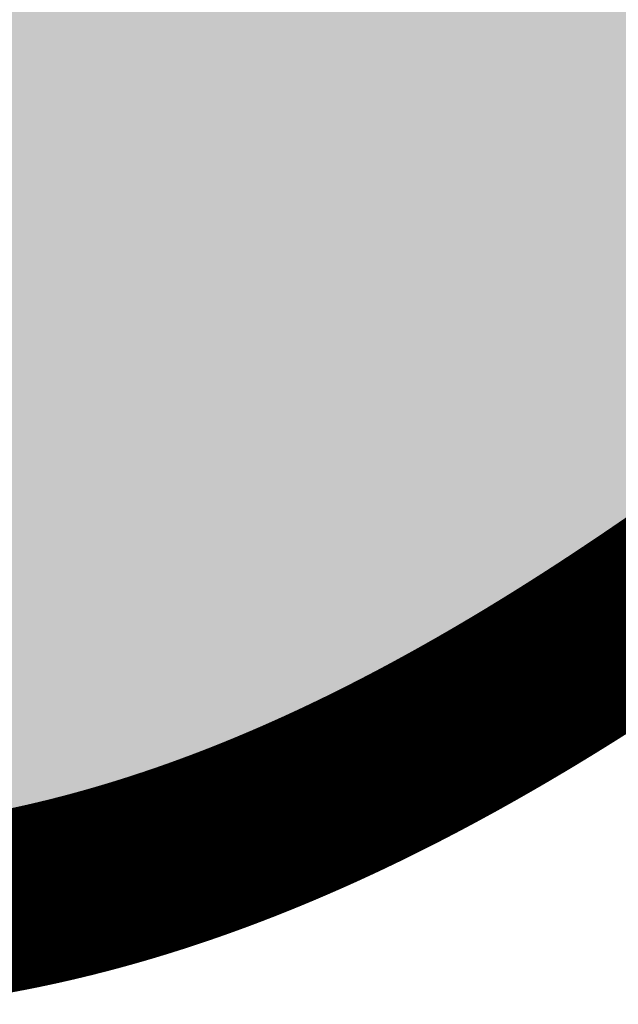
# Model space of a CAD drawing. Header units: feet. Extents: x 1609737 to 1611449, y 574802 to 575794.
# Tile 84 of 256: x 1610341.18 to 1610344.49, y 575077.02 to 575082.46. Entities that reach past the tile are written whole.
import ezdxf

# ---------------------------------------------------------------- set-up
doc = ezdxf.new("R2010")
doc.units = ezdxf.units.FT
doc.header["$MEASUREMENT"] = 0
for name, color, linetype in [('C-GROUTED-BLDR-HTCH', 51, 'Continuous'), ('C-THICKENED EDGE', 3, 'Continuous'), ('C-VOID FILLED RIPRAP', 23, 'Continuous')]:
    doc.layers.add(name, color=color, linetype=linetype)

msp = doc.modelspace()

# ---------------------------------------------------------------- hatches: boundary and pattern name
at = {"layer": 'C-GROUTED-BLDR-HTCH'}
h = msp.add_hatch(color=256, dxfattribs=at)
h.dxf.hatch_style = 1
edge = h.paths.add_edge_path()
edge.add_spline(control_points=[(1610338.3167, 575077.3049), (1610339.2058, 575077.2915), (1610341.5329, 575077.2562), (1610344.6524, 575078.9158), (1610347.6624, 575081.4405), (1610347.21, 575084.6556), (1610349.2776, 575086.9109), (1610347.9412, 575090.0754), (1610349.8933, 575092.3699), (1610350.1032, 575096.1434), (1610355.5532, 575095.4003), (1610355.9934, 575101.2696), (1610355.4723, 575105.8308), (1610358.5277, 575109.9061), (1610357.7687, 575114.2476), (1610360.3161, 575118.2475), (1610357.4874, 575121.9173), (1610357.4488, 575126.6298), (1610353.045, 575127.7319), (1610350.0293, 575131.6147), (1610344.3797, 575129.0674), (1610338.2027, 575130.8538), (1610334.7634, 575126.4186), (1610330.1865, 575124.5956), (1610330.8492, 575119.6839), (1610326.7603, 575115.3368), (1610332.0148, 575111.6728), (1610329.6882, 575107.7176), (1610332.8531, 575104.2811), (1610328.7347, 575100.8874), (1610330.5355, 575097.3779), (1610332.432, 575095.0593), (1610331.0877, 575092.6551), (1610328.8199, 575090.5035), (1610328.3858, 575085.833), (1610332.7256, 575084.3907), (1610329.7082, 575079.4126), (1610335.7189, 575079.1351), (1610337.8163, 575077.6574), (1610338.3167, 575077.3049)], knot_values=[0, 0, 0, 0, 2.629347, 6.881984, 10.487205, 13.296629, 15.704073, 18.754872, 21.957034, 24.143028, 28.660447, 32.77529, 38.589494, 42.850758, 46.726894, 51.251532, 55.088623, 59.38992, 63.598882, 66.989913, 72.808093, 79.211045, 84.252323, 88.386801, 92.089543, 97.425027, 102.4142, 105.567426, 108.88228, 113.508657, 117.034267, 119.491822, 121.72739, 124.218689, 129.345747, 131.896206, 134.923903, 141.002074, 142.906083, 142.906083, 142.906083, 142.906083], degree=3, periodic=0)

# ---------------------------------------------------------------- linework, layer by layer
msp.add_spline([(1610338.3167, 575077.3049), (1610340.9431, 575077.4287), (1610344.8098, 575079.1988), (1610347.2113, 575081.8878), (1610347.6453, 575084.6635), (1610348.6873, 575086.8337), (1610348.5385, 575089.8809), (1610349.7285, 575092.8537), (1610350.3978, 575094.9347), (1610354.6371, 575096.4955), (1610355.827, 575100.4345), (1610356.2733, 575106.2316), (1610357.9896, 575110.1319), (1610358.2871, 575113.9966), (1610359.4027, 575118.3816), (1610357.9896, 575121.949), (1610356.6509, 575126.0367), (1610353.081, 575128.2663), (1610350.4036, 575130.3473), (1610344.6025, 575129.9014), (1610338.2065, 575129.6041), (1610334.1903, 575126.5569), (1610330.9179, 575124.03), (1610330.2486, 575120.3882), (1610328.538, 575115.3344), (1610330.9179, 575110.9494), (1610330.4717, 575107.828), (1610331.5873, 575104.7065), (1610329.728, 575100.4702), (1610330.8436, 575097.1257), (1610331.9455, 575094.929), (1610331.0901, 575092.8636), (1610329.5792, 575090.8827), (1610329.8099, 575085.7609), (1610331.7575, 575084.1141), (1610331.3081, 575081.1199), (1610336.6871, 575078.2897), (1610338.3167, 575077.3049)], degree=3, dxfattribs=at)
at = {"layer": 'C-THICKENED EDGE', "const_width": 1, "flags": 128}
msp.add_lwpolyline([(1610340.669, 575077.5152), (1610340.6823, 575077.5169), (1610340.6956, 575077.5186), (1610340.7089, 575077.5204), (1610340.7222, 575077.5222), (1610340.7355, 575077.524), (1610340.7488, 575077.5258), (1610340.762, 575077.5277), (1610340.7753, 575077.5296), (1610340.7819, 575077.5305), (1610340.7885, 575077.5315), (1610340.7952, 575077.5324), (1610340.8018, 575077.5334), (1610340.8084, 575077.5344), (1610340.815, 575077.5354), (1610340.8217, 575077.5364), (1610340.8283, 575077.5373), (1610340.8349, 575077.5383), (1610340.8415, 575077.5393), (1610340.8481, 575077.5404), (1610340.8547, 575077.5414), (1610340.8613, 575077.5424), (1610340.868, 575077.5434), (1610340.8746, 575077.5445), (1610340.8812, 575077.5455), (1610340.8878, 575077.5466), (1610340.8944, 575077.5476), (1610340.901, 575077.5487), (1610340.9076, 575077.5497), (1610340.9142, 575077.5508), (1610340.9208, 575077.5519), (1610340.9274, 575077.553), (1610340.934, 575077.5541), (1610340.9406, 575077.5552), (1610340.9471, 575077.5563), (1610340.9537, 575077.5574), (1610340.9603, 575077.5585), (1610340.9669, 575077.5596), (1610340.9735, 575077.5608), (1610340.9801, 575077.5619), (1610340.9867, 575077.5631), (1610340.9932, 575077.5642), (1610340.9998, 575077.5654), (1610341.0064, 575077.5665), (1610341.013, 575077.5677), (1610341.0195, 575077.5689), (1610341.0261, 575077.5701), (1610341.0327, 575077.5713), (1610341.0392, 575077.5724), (1610341.0458, 575077.5737), (1610341.0524, 575077.5749), (1610341.0589, 575077.5761), (1610341.0655, 575077.5773), (1610341.0721, 575077.5785), (1610341.0786, 575077.5798), (1610341.0852, 575077.581), (1610341.0917, 575077.5823), (1610341.0983, 575077.5835), (1610341.1048, 575077.5848), (1610341.1114, 575077.586), (1610341.1179, 575077.5873), (1610341.1245, 575077.5886), (1610341.131, 575077.5899), (1610341.1376, 575077.5912), (1610341.1441, 575077.5925), (1610341.1506, 575077.5938), (1610341.1572, 575077.5951), (1610341.1637, 575077.5964), (1610341.1703, 575077.5978), (1610341.1768, 575077.5991), (1610341.1833, 575077.6004), (1610341.1898, 575077.6018), (1610341.1964, 575077.6031), (1610341.2029, 575077.6045), (1610341.2094, 575077.6059), (1610341.216, 575077.6072), (1610341.2225, 575077.6086), (1610341.229, 575077.61), (1610341.2355, 575077.6114), (1610341.242, 575077.6128), (1610341.2486, 575077.6142), (1610341.2551, 575077.6156), (1610341.2616, 575077.617), (1610341.2681, 575077.6184), (1610341.2746, 575077.6199), (1610341.2811, 575077.6213), (1610341.2876, 575077.6227), (1610341.2941, 575077.6242), (1610341.3006, 575077.6256), (1610341.3071, 575077.6271), (1610341.3136, 575077.6286), (1610341.3201, 575077.63), (1610341.3266, 575077.6315), (1610341.3331, 575077.633), (1610341.3396, 575077.6345), (1610341.3461, 575077.636), (1610341.3526, 575077.6375), (1610341.3591, 575077.639), (1610341.3656, 575077.6405), (1610341.3721, 575077.642), (1610341.3786, 575077.6436), (1610341.385, 575077.6451), (1610341.3915, 575077.6467), (1610341.398, 575077.6482), (1610341.4045, 575077.6498), (1610341.411, 575077.6513), (1610341.4174, 575077.6529), (1610341.4239, 575077.6545), (1610341.4304, 575077.656), (1610341.4369, 575077.6576), (1610341.4433, 575077.6592), (1610341.4498, 575077.6608), (1610341.4563, 575077.6624), (1610341.4627, 575077.664), (1610341.4692, 575077.6656), (1610341.4757, 575077.6673), (1610341.4821, 575077.6689), (1610341.4886, 575077.6705), (1610341.495, 575077.6722), (1610341.5015, 575077.6738), (1610341.5079, 575077.6755), (1610341.5144, 575077.6771), (1610341.5208, 575077.6788), (1610341.5273, 575077.6805), (1610341.5337, 575077.6821), (1610341.5402, 575077.6838), (1610341.5466, 575077.6855), (1610341.5531, 575077.6872), (1610341.5595, 575077.6889), (1610341.566, 575077.6906), (1610341.5724, 575077.6923), (1610341.5788, 575077.694), (1610341.5853, 575077.6958), (1610341.5917, 575077.6975), (1610341.5982, 575077.6992), (1610341.6046, 575077.701), (1610341.611, 575077.7027), (1610341.6174, 575077.7045), (1610341.6239, 575077.7062), (1610341.6303, 575077.708), (1610341.6367, 575077.7098), (1610341.6496, 575077.7134), (1610341.6624, 575077.7169), (1610341.6752, 575077.7206), (1610341.6881, 575077.7242), (1610341.7009, 575077.7279), (1610341.7137, 575077.7315), (1610341.7265, 575077.7352), (1610341.7393, 575077.739), (1610341.7521, 575077.7427), (1610341.7649, 575077.7465), (1610341.7777, 575077.7503), (1610341.7905, 575077.7541), (1610341.8033, 575077.758), (1610341.816, 575077.7619), (1610341.8288, 575077.7658), (1610341.8416, 575077.7697), (1610341.8543, 575077.7736), (1610341.8671, 575077.7776), (1610341.8798, 575077.7816), (1610341.8926, 575077.7856), (1610341.9053, 575077.7896), (1610341.918, 575077.7937), (1610341.9307, 575077.7977), (1610341.9434, 575077.8019), (1610341.9562, 575077.806), (1610341.9689, 575077.8101), (1610341.9816, 575077.8143), (1610341.9942, 575077.8185), (1610342.0069, 575077.8227), (1610342.0196, 575077.8269), (1610342.0323, 575077.8312), (1610342.045, 575077.8355), (1610342.0576, 575077.8398), (1610342.0703, 575077.8441), (1610342.0829, 575077.8485), (1610342.0956, 575077.8528), (1610342.1082, 575077.8572), (1610342.1209, 575077.8617), (1610342.1335, 575077.8661), (1610342.1461, 575077.8706), (1610342.1588, 575077.875), (1610342.1714, 575077.8795), (1610342.184, 575077.8841), (1610342.1966, 575077.8886), (1610342.2092, 575077.8932), (1610342.2218, 575077.8978), (1610342.2344, 575077.9024), (1610342.247, 575077.907), (1610342.2596, 575077.9117), (1610342.2721, 575077.9164), (1610342.2847, 575077.9211), (1610342.2973, 575077.9258), (1610342.3098, 575077.9305), (1610342.3224, 575077.9353), (1610342.3349, 575077.9401), (1610342.3475, 575077.9449), (1610342.36, 575077.9497), (1610342.3726, 575077.9546), (1610342.3851, 575077.9594), (1610342.3976, 575077.9643), (1610342.4101, 575077.9692), (1610342.4226, 575077.9742), (1610342.4352, 575077.9791), (1610342.4477, 575077.9841), (1610342.4602, 575077.9891), (1610342.4727, 575077.9941), (1610342.4851, 575077.9991), (1610342.4976, 575078.0042), (1610342.5101, 575078.0093), (1610342.5226, 575078.0144), (1610342.5351, 575078.0195), (1610342.5475, 575078.0246), (1610342.56, 575078.0298), (1610342.5724, 575078.035), (1610342.5849, 575078.0402), (1610342.5973, 575078.0454), (1610342.6098, 575078.0506), (1610342.6222, 575078.0559), (1610342.6346, 575078.0612), (1610342.6471, 575078.0665), (1610342.6595, 575078.0718), (1610342.6719, 575078.0772), (1610342.6843, 575078.0825), (1610342.6967, 575078.0879), (1610342.7091, 575078.0933), (1610342.7215, 575078.0987), (1610342.7339, 575078.1042), (1610342.7463, 575078.1096), (1610342.7587, 575078.1151), (1610342.7711, 575078.1206), (1610342.7835, 575078.1261), (1610342.7958, 575078.1317), (1610342.8082, 575078.1372), (1610342.8206, 575078.1428), (1610342.8329, 575078.1484), (1610342.8453, 575078.154), (1610342.8576, 575078.1597), (1610342.87, 575078.1653), (1610342.8823, 575078.171), (1610342.8946, 575078.1767), (1610342.907, 575078.1824), (1610342.9193, 575078.1881), (1610342.9316, 575078.1939), (1610342.9439, 575078.1996), (1610342.9562, 575078.2054), (1610342.9685, 575078.2112), (1610342.9808, 575078.2171), (1610342.9931, 575078.2229), (1610343.0054, 575078.2288), (1610343.0177, 575078.2347), (1610343.03, 575078.2406), (1610343.0423, 575078.2465), (1610343.0546, 575078.2524), (1610343.0668, 575078.2584), (1610343.0791, 575078.2643), (1610343.0914, 575078.2703), (1610343.1036, 575078.2764), (1610343.1159, 575078.2824), (1610343.1282, 575078.2884), (1610343.1404, 575078.2945), (1610343.1526, 575078.3006), (1610343.1649, 575078.3067), (1610343.1771, 575078.3128), (1610343.1894, 575078.3189), (1610343.2016, 575078.3251), (1610343.2138, 575078.3313), (1610343.226, 575078.3375), (1610343.2382, 575078.3437), (1610343.2504, 575078.3499), (1610343.2627, 575078.3561), (1610343.2749, 575078.3624), (1610343.2871, 575078.3687), (1610343.2992, 575078.375), (1610343.3114, 575078.3813), (1610343.3236, 575078.3876), (1610343.3358, 575078.394), (1610343.348, 575078.4003), (1610343.3602, 575078.4067), (1610343.3723, 575078.4131), (1610343.3845, 575078.4195), (1610343.3967, 575078.426), (1610343.4088, 575078.4324), (1610343.421, 575078.4389), (1610343.4331, 575078.4454), (1610343.4453, 575078.4519), (1610343.4574, 575078.4584), (1610343.4696, 575078.4649), (1610343.4817, 575078.4715), (1610343.4938, 575078.4781), (1610343.506, 575078.4847), (1610343.5181, 575078.4913), (1610343.5302, 575078.4979), (1610343.5423, 575078.5045), (1610343.5544, 575078.5112), (1610343.5665, 575078.5178), (1610343.5787, 575078.5245), (1610343.5908, 575078.5312), (1610343.6029, 575078.538), (1610343.6149, 575078.5447), (1610343.627, 575078.5514), (1610343.6391, 575078.5582), (1610343.6512, 575078.565), (1610343.6633, 575078.5718), (1610343.6754, 575078.5786), (1610343.6874, 575078.5854), (1610343.6995, 575078.5923), (1610343.7116, 575078.5992), (1610343.7236, 575078.606), (1610343.7357, 575078.6129), (1610343.7478, 575078.6198), (1610343.7598, 575078.6268), (1610343.7719, 575078.6337), (1610343.7839, 575078.6407), (1610343.7959, 575078.6476), (1610343.808, 575078.6546), (1610343.82, 575078.6616), (1610343.8321, 575078.6686), (1610343.8441, 575078.6757), (1610343.8561, 575078.6827), (1610343.8681, 575078.6898), (1610343.8801, 575078.6969), (1610343.8922, 575078.704), (1610343.9042, 575078.7111), (1610343.9162, 575078.7182), (1610343.9282, 575078.7253), (1610343.9402, 575078.7325), (1610343.9522, 575078.7397), (1610343.9642, 575078.7469), (1610343.9762, 575078.7541), (1610343.9882, 575078.7613), (1610344.0002, 575078.7685), (1610344.0121, 575078.7757), (1610344.0241, 575078.783), (1610344.0361, 575078.7903), (1610344.0481, 575078.7976), (1610344.06, 575078.8049), (1610344.072, 575078.8122), (1610344.084, 575078.8195), (1610344.0959, 575078.8269), (1610344.1079, 575078.8342), (1610344.1198, 575078.8416), (1610344.1318, 575078.849), (1610344.1437, 575078.8564), (1610344.1557, 575078.8638), (1610344.1676, 575078.8712), (1610344.1796, 575078.8787), (1610344.1915, 575078.8861), (1610344.2034, 575078.8936), (1610344.2154, 575078.9011), (1610344.2273, 575078.9086), (1610344.2392, 575078.9161), (1610344.2511, 575078.9236), (1610344.2631, 575078.9312), (1610344.275, 575078.9387), (1610344.2869, 575078.9463), (1610344.2988, 575078.9539), (1610344.3107, 575078.9615), (1610344.3226, 575078.9691), (1610344.3345, 575078.9767), (1610344.3464, 575078.9843), (1610344.3583, 575078.992), (1610344.3702, 575078.9996), (1610344.3821, 575079.0073), (1610344.394, 575079.015), (1610344.4059, 575079.0227), (1610344.4177, 575079.0304), (1610344.4296, 575079.0381), (1610344.4415, 575079.0459), (1610344.4534, 575079.0536), (1610344.4653, 575079.0614), (1610344.4771, 575079.0692), (1610344.489, 575079.0769), (1610344.5009, 575079.0847), (1610344.5127, 575079.0926), (1610344.5246, 575079.1004), (1610344.5364, 575079.1082), (1610344.5483, 575079.1161), (1610344.5601, 575079.1239), (1610344.572, 575079.1318), (1610344.5838, 575079.1397), (1610344.5957, 575079.1476), (1610344.6075, 575079.1555), (1610344.6194, 575079.1635), (1610344.6312, 575079.1714), (1610344.643, 575079.1793), (1610344.6549, 575079.1873), (1610344.6667, 575079.1953), (1610344.6785, 575079.2033), (1610344.6903, 575079.2113), (1610344.7022, 575079.2193), (1610344.714, 575079.2273), (1610344.7258, 575079.2353), (1610344.7376, 575079.2434), (1610344.7494, 575079.2514), (1610344.7612, 575079.2595), (1610344.773, 575079.2676), (1610344.7848, 575079.2757), (1610344.7966, 575079.2838), (1610344.8084, 575079.2919), (1610344.8202, 575079.3), (1610344.832, 575079.3081), (1610344.8438, 575079.3163), (1610344.8556, 575079.3244), (1610344.8674, 575079.3326), (1610344.8792, 575079.3408), (1610344.891, 575079.349), (1610344.9028, 575079.3572), (1610344.9146, 575079.3654), (1610344.9263, 575079.3736), (1610344.9381, 575079.3819), (1610344.9499, 575079.3901), (1610344.9616, 575079.3984), (1610344.9734, 575079.4066), (1610344.9852, 575079.4149), (1610344.9969, 575079.4232)], dxfattribs=at)
at = {"layer": 'C-VOID FILLED RIPRAP', "linetype": 'Continuous'}
msp.add_lwpolyline([(1610341.172, 575077.4735), (1610341.1786, 575077.4749), (1610341.1851, 575077.4763), (1610341.1916, 575077.4777), (1610341.1981, 575077.4791), (1610341.2046, 575077.4805), (1610341.2111, 575077.482), (1610341.2176, 575077.4834), (1610341.2241, 575077.4848), (1610341.2306, 575077.4863), (1610341.2372, 575077.4877), (1610341.2437, 575077.4892), (1610341.2502, 575077.4907), (1610341.2567, 575077.4921), (1610341.2632, 575077.4936), (1610341.2696, 575077.4951), (1610341.2761, 575077.4966), (1610341.2826, 575077.4981), (1610341.2891, 575077.4996), (1610341.2956, 575077.5011), (1610341.3021, 575077.5026), (1610341.3086, 575077.5042), (1610341.3151, 575077.5057), (1610341.3216, 575077.5072), (1610341.328, 575077.5088), (1610341.3345, 575077.5103), (1610341.341, 575077.5119), (1610341.3475, 575077.5134), (1610341.354, 575077.515), (1610341.3604, 575077.5166), (1610341.3669, 575077.5181), (1610341.3734, 575077.5197), (1610341.3798, 575077.5213), (1610341.3863, 575077.5229), (1610341.3928, 575077.5245), (1610341.3992, 575077.5261), (1610341.4057, 575077.5277), (1610341.4122, 575077.5294), (1610341.4186, 575077.531), (1610341.4251, 575077.5326), (1610341.4316, 575077.5343), (1610341.438, 575077.5359), (1610341.4445, 575077.5376), (1610341.4509, 575077.5392), (1610341.4574, 575077.5409), (1610341.4638, 575077.5426), (1610341.4703, 575077.5442), (1610341.4767, 575077.5459), (1610341.4832, 575077.5476), (1610341.4896, 575077.5493), (1610341.4961, 575077.551), (1610341.5025, 575077.5527), (1610341.5089, 575077.5544), (1610341.5154, 575077.5562), (1610341.5218, 575077.5579), (1610341.5282, 575077.5596), (1610341.5347, 575077.5613), (1610341.5411, 575077.5631), (1610341.5475, 575077.5648), (1610341.554, 575077.5666), (1610341.5604, 575077.5684), (1610341.5668, 575077.5701), (1610341.5733, 575077.5719), (1610341.5861, 575077.5755), (1610341.5989, 575077.5791), (1610341.6118, 575077.5827), (1610341.6246, 575077.5863), (1610341.6374, 575077.59), (1610341.6502, 575077.5936), (1610341.6631, 575077.5974), (1610341.6759, 575077.6011), (1610341.6887, 575077.6048), (1610341.7015, 575077.6086), (1610341.7142, 575077.6124), (1610341.727, 575077.6162), (1610341.7398, 575077.6201), (1610341.7526, 575077.624), (1610341.7653, 575077.6279), (1610341.7781, 575077.6318), (1610341.7908, 575077.6357), (1610341.8036, 575077.6397), (1610341.8163, 575077.6437), (1610341.8291, 575077.6477), (1610341.8418, 575077.6517), (1610341.8545, 575077.6558), (1610341.8673, 575077.6599), (1610341.88, 575077.664), (1610341.8927, 575077.6681), (1610341.9054, 575077.6722), (1610341.9181, 575077.6764), (1610341.9308, 575077.6806), (1610341.9435, 575077.6848), (1610341.9561, 575077.689), (1610341.9688, 575077.6933), (1610341.9815, 575077.6976), (1610341.9942, 575077.7019), (1610342.0068, 575077.7062), (1610342.0195, 575077.7106), (1610342.0321, 575077.7149), (1610342.0448, 575077.7193), (1610342.0574, 575077.7238), (1610342.07, 575077.7282), (1610342.0827, 575077.7327), (1610342.0953, 575077.7371), (1610342.1079, 575077.7416), (1610342.1205, 575077.7462), (1610342.1331, 575077.7507), (1610342.1457, 575077.7553), (1610342.1583, 575077.7599), (1610342.1709, 575077.7645), (1610342.1835, 575077.7691), (1610342.1961, 575077.7738), (1610342.2087, 575077.7785), (1610342.2212, 575077.7832), (1610342.2338, 575077.7879), (1610342.2464, 575077.7926), (1610342.2589, 575077.7974), (1610342.2715, 575077.8022), (1610342.284, 575077.807), (1610342.2965, 575077.8118), (1610342.3091, 575077.8167), (1610342.3216, 575077.8215), (1610342.3341, 575077.8264), (1610342.3467, 575077.8313), (1610342.3592, 575077.8363), (1610342.3717, 575077.8412), (1610342.3842, 575077.8462), (1610342.3967, 575077.8512), (1610342.4092, 575077.8562), (1610342.4217, 575077.8613), (1610342.4342, 575077.8663), (1610342.4466, 575077.8714), (1610342.4591, 575077.8765), (1610342.4716, 575077.8816), (1610342.484, 575077.8867), (1610342.4965, 575077.8919), (1610342.509, 575077.8971), (1610342.5214, 575077.9023), (1610342.5339, 575077.9075), (1610342.5463, 575077.9128), (1610342.5587, 575077.918), (1610342.5712, 575077.9233), (1610342.5836, 575077.9286), (1610342.596, 575077.9339), (1610342.6084, 575077.9393), (1610342.6208, 575077.9446), (1610342.6333, 575077.95), (1610342.6457, 575077.9554), (1610342.6581, 575077.9608), (1610342.6704, 575077.9663), (1610342.6828, 575077.9717), (1610342.6952, 575077.9772), (1610342.7076, 575077.9827), (1610342.72, 575077.9882), (1610342.7323, 575077.9938), (1610342.7447, 575077.9993), (1610342.7571, 575078.0049), (1610342.7694, 575078.0105), (1610342.7818, 575078.0161), (1610342.7941, 575078.0218), (1610342.8065, 575078.0274), (1610342.8188, 575078.0331), (1610342.8312, 575078.0388), (1610342.8435, 575078.0445), (1610342.8558, 575078.0502), (1610342.8681, 575078.056), (1610342.8804, 575078.0618), (1610342.8928, 575078.0675), (1610342.9051, 575078.0733), (1610342.9174, 575078.0792), (1610342.9297, 575078.085), (1610342.942, 575078.0909), (1610342.9543, 575078.0968), (1610342.9665, 575078.1027), (1610342.9788, 575078.1086), (1610342.9911, 575078.1145), (1610343.0034, 575078.1205), (1610343.0156, 575078.1265), (1610343.0279, 575078.1324), (1610343.0402, 575078.1385), (1610343.0524, 575078.1445), (1610343.0647, 575078.1505), (1610343.0769, 575078.1566), (1610343.0892, 575078.1627), (1610343.1014, 575078.1688), (1610343.1136, 575078.1749), (1610343.1259, 575078.181), (1610343.1381, 575078.1872), (1610343.1503, 575078.1934), (1610343.1625, 575078.1996), (1610343.1748, 575078.2058), (1610343.187, 575078.212), (1610343.1992, 575078.2182), (1610343.2114, 575078.2245), (1610343.2236, 575078.2308), (1610343.2358, 575078.2371), (1610343.248, 575078.2434), (1610343.2602, 575078.2497), (1610343.2723, 575078.2561), (1610343.2845, 575078.2624), (1610343.2967, 575078.2688), (1610343.3089, 575078.2752), (1610343.321, 575078.2817), (1610343.3332, 575078.2881), (1610343.3453, 575078.2945), (1610343.3575, 575078.301), (1610343.3697, 575078.3075), (1610343.3818, 575078.314), (1610343.3939, 575078.3205), (1610343.4061, 575078.3271), (1610343.4182, 575078.3336), (1610343.4304, 575078.3402), (1610343.4425, 575078.3468), (1610343.4546, 575078.3534), (1610343.4667, 575078.36), (1610343.4788, 575078.3666), (1610343.491, 575078.3733), (1610343.5031, 575078.38), (1610343.5152, 575078.3866), (1610343.5273, 575078.3933), (1610343.5394, 575078.4001), (1610343.5515, 575078.4068), (1610343.5636, 575078.4135), (1610343.5757, 575078.4203), (1610343.5877, 575078.4271), (1610343.5998, 575078.4339), (1610343.6119, 575078.4407), (1610343.624, 575078.4475), (1610343.636, 575078.4544), (1610343.6481, 575078.4613), (1610343.6602, 575078.4681), (1610343.6722, 575078.475), (1610343.6843, 575078.4819), (1610343.6963, 575078.4889), (1610343.7084, 575078.4958), (1610343.7204, 575078.5028), (1610343.7325, 575078.5097), (1610343.7445, 575078.5167), (1610343.7565, 575078.5237), (1610343.7686, 575078.5308), (1610343.7806, 575078.5378), (1610343.7926, 575078.5448), (1610343.8047, 575078.5519), (1610343.8167, 575078.559), (1610343.8287, 575078.5661), (1610343.8407, 575078.5732), (1610343.8527, 575078.5803), (1610343.8647, 575078.5875), (1610343.8767, 575078.5946), (1610343.8887, 575078.6018), (1610343.9007, 575078.609), (1610343.9127, 575078.6162), (1610343.9247, 575078.6234), (1610343.9367, 575078.6306), (1610343.9487, 575078.6379), (1610343.9606, 575078.6451), (1610343.9726, 575078.6524), (1610343.9846, 575078.6597), (1610343.9966, 575078.667), (1610344.0085, 575078.6743), (1610344.0205, 575078.6816), (1610344.0325, 575078.689), (1610344.0444, 575078.6963), (1610344.0564, 575078.7037), (1610344.0683, 575078.7111), (1610344.0803, 575078.7185), (1610344.0922, 575078.7259), (1610344.1042, 575078.7333), (1610344.1161, 575078.7408), (1610344.128, 575078.7482), (1610344.14, 575078.7557), (1610344.1519, 575078.7632), (1610344.1638, 575078.7707), (1610344.1757, 575078.7782), (1610344.1877, 575078.7857), (1610344.1996, 575078.7933), (1610344.2115, 575078.8008), (1610344.2234, 575078.8084), (1610344.2353, 575078.816), (1610344.2472, 575078.8236), (1610344.2591, 575078.8312), (1610344.271, 575078.8388), (1610344.2829, 575078.8464), (1610344.2948, 575078.8541), (1610344.3067, 575078.8617), (1610344.3186, 575078.8694), (1610344.3305, 575078.8771), (1610344.3424, 575078.8848), (1610344.3543, 575078.8925), (1610344.3662, 575078.9002), (1610344.378, 575078.908), (1610344.3899, 575078.9157), (1610344.4018, 575078.9235), (1610344.4136, 575078.9313), (1610344.4255, 575078.9391), (1610344.4374, 575078.9469), (1610344.4492, 575078.9547), (1610344.4611, 575078.9625), (1610344.473, 575078.9703), (1610344.4848, 575078.9782), (1610344.4967, 575078.9861)], dxfattribs=at)

doc.saveas('drawing.dxf')
